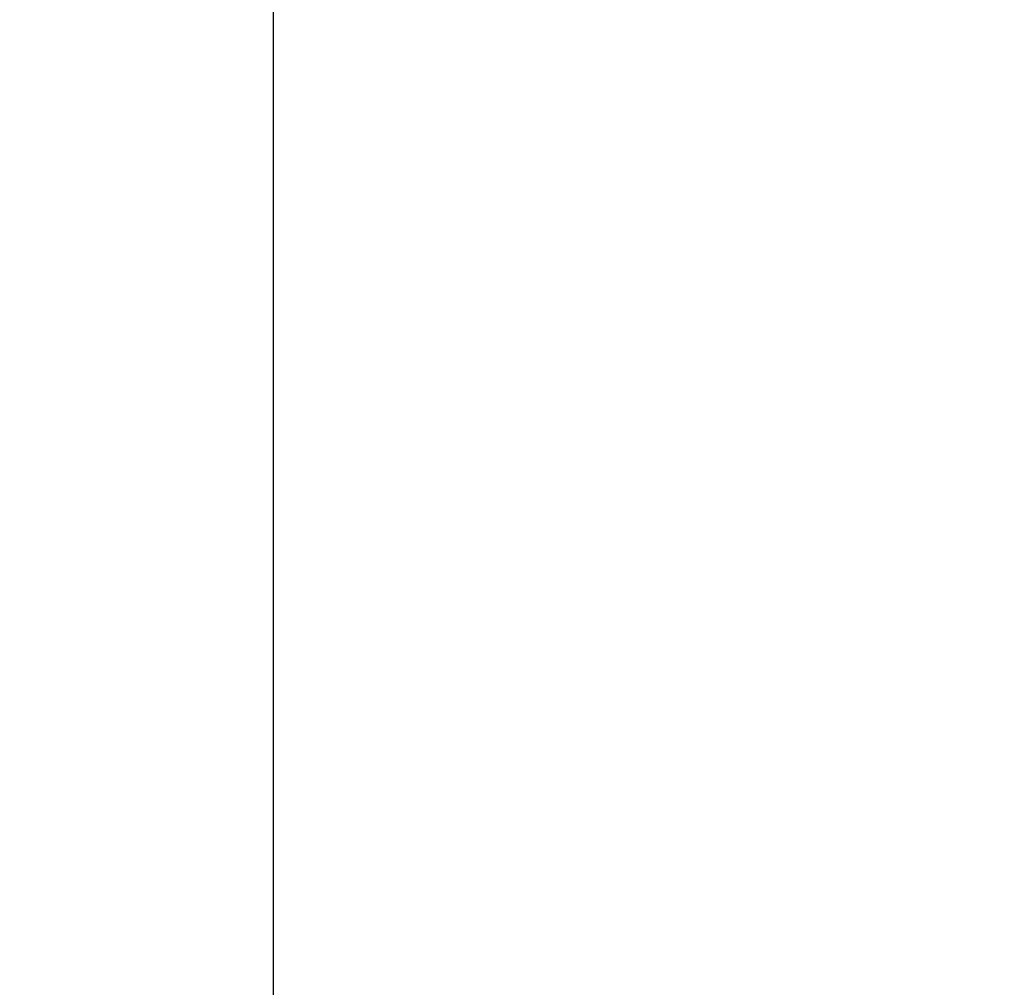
# Model space of a CAD drawing. Header units: millimetres. Extents: x -131 to 131, y -191 to 191.
# Tile 165 of 256: x -72.67716 to -72.66871, y -110.327 to -110.31869. Entities that reach past the tile are written whole.
import ezdxf

# ---------------------------------------------------------------- set-up
doc = ezdxf.new("R2010")
doc.units = ezdxf.units.MM
doc.layers.get('0').update_dxf_attribs({"color": 8, "linetype": 'CONTINUOUS'})

# ---------------------------------------------------------------- blocks, each defined once
blk = doc.blocks.new('sgBrepBlock__142797360')
at = {"color": 0, "invisible_edges": 15}
for points in [[(-85.1253604, -71.1126047, -3), (-68.2431259, -110.3188256, -3), (-85.4023611, -71.9651252, -3)], [(-85.4023611, -71.9651252, -3), (-68.2431259, -110.3188256, -3), (-69.1072155, -110.0803521, -3)], [(-86.1705755, -101.3138022, -3), (-71.7568741, -110.3188256, -3), (-85.6998868, -103.5064959, -3)], [(-86.1705755, -101.3138022, -3), (-70.8927845, -110.0803521, -3), (-71.7568741, -110.3188256, -3)]]:
    blk.add_3dface(points, dxfattribs=at)
blk = doc.blocks.new('sgBrepBlock__164557744')
at = {"color": 0, "invisible_edges": 15}
for points in [[(-71.7568741, -110.3188256, -1), (-74.7552826, -113.454915, -1), (-74.1728663, -117.7544849, -1)], [(-71.7568741, -110.3188256, -1), (-73.9091574, -111.882551, -1), (-74.7552826, -113.454915, -1)], [(-71.7568741, -110.3188256, -1), (-74.1728663, -117.7544849, -1), (-71.3301842, -119.8198143, -1)], [(-71.7568741, -110.3188256, -1), (-73.2896936, -111.2346427, -1), (-73.9091574, -111.882551, -1)], [(-71.7568741, -110.3188256, -1), (-72.5644964, -110.707756, -1), (-73.2896936, -111.2346427, -1)]]:
    blk.add_3dface(points, dxfattribs=at)
blk = doc.blocks.new('sgBrepBlock_Viva$20base_142796336')
at = {"color": 0}
for name in ['sgBrepBlock__142797360', 'sgBrepBlock__164557744']:
    blk.add_blockref(name, (0, 0), dxfattribs=at)
blk = doc.blocks.new('sgBrepBlock__245073552')
at = {"color": 0}
blk.add_polyline3d([(-61.5585175, -127.5, -101.9534658), (-72.6749842, -127.5, -70.3024149), (-72.6749842, -102.5, -70.3024149)], dxfattribs=at)
at = {"color": 0, "invisible_edges": 15}
for points in [[(-72.6749842, -102.5, -70.3024149), (-71.407377, -113.9286586, -73.9115743), (-71.439329, -115, -73.8205998)], [(-72.6749842, -102.5, -70.3024149), (-71.3125479, -112.8917511, -74.1815738), (-71.407377, -113.9286586, -73.9115743)], [(-72.6749842, -102.5, -70.3024149), (-71.439329, -115, -73.8205998), (-72.6749842, -127.5, -70.3024149)], [(-72.6749842, -102.5, -70.3024149), (-71.1578896, -111.9226043, -74.6219203), (-71.3125479, -112.8917511, -74.1815738)], [(-72.6749842, -102.5, -70.3024149), (-70.9483729, -111.0523676, -75.2184608), (-71.1578896, -111.9226043, -74.6219203)], [(-72.6749842, -102.5, -70.3024149), (-70.690732, -110.3090111, -75.9520218), (-70.9483729, -111.0523676, -75.2184608)]]:
    blk.add_3dface(points, dxfattribs=at)
blk = doc.blocks.new('sgBrepBlock__245073808')
at = {"color": 0}
blk.add_line((-72.6749842, -127.5, -70.3024149), (-72.6749842, -102.5, -70.3024149), dxfattribs=at)
at = {"color": 0, "invisible_edges": 15}
for points in [[(-72.6749842, -102.5, -70.3024149), (-72.6749842, -127.5, -70.3024149), (-65.8815879, -127.5, -61.3474834)], [(-65.8815879, -102.5, -61.3474834), (-72.6749842, -102.5, -70.3024149), (-65.8815879, -127.5, -61.3474834)]]:
    blk.add_3dface(points, dxfattribs=at)
blk = doc.blocks.new('sgBrepBlock_Clamp$20Doughty$20Slimline$20QT_245068688')
at = {"color": 0}
for name in ['sgBrepBlock__245073552', 'sgBrepBlock__245073808']:
    blk.add_blockref(name, (0, 0), dxfattribs=at)

msp = doc.modelspace()

# ---------------------------------------------------------------- block references
at = {"color": 9}
msp.add_blockref('sgBrepBlock_Viva$20base_142796336', (0, 0), dxfattribs=at)
at = {"color": 7}
msp.add_blockref('sgBrepBlock_Clamp$20Doughty$20Slimline$20QT_245068688', (0, 0), dxfattribs=at)

doc.saveas('drawing.dxf')
